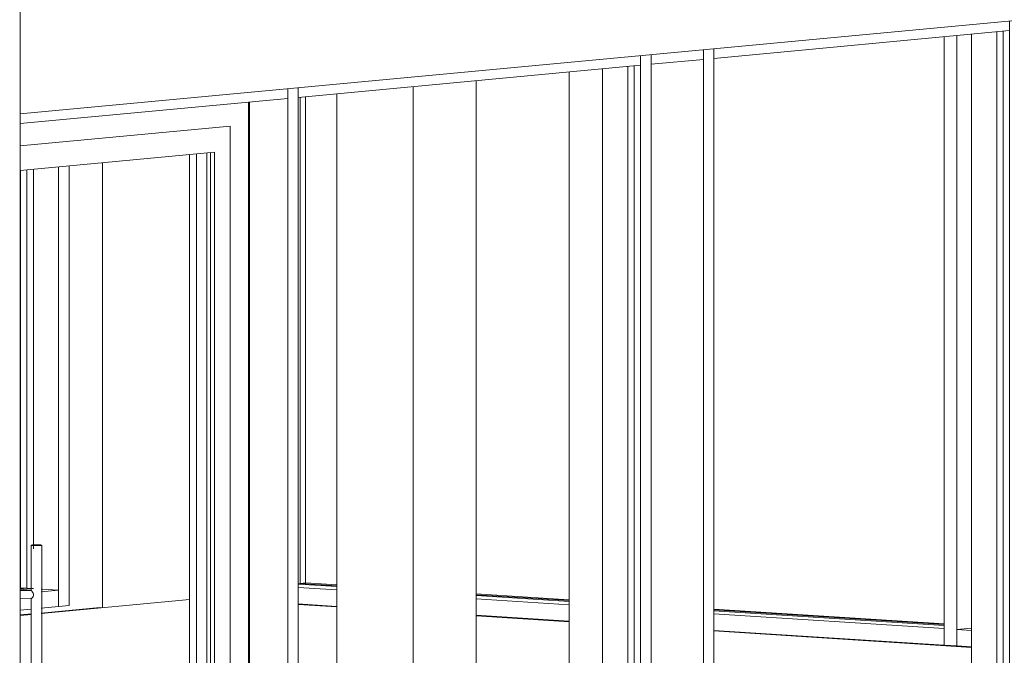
# Model space of a CAD drawing. Header units: millimetres. Extents: x -784 to 360321, y -10607 to 16514.
# Tile 53 of 95: x 267524 to 270511, y -726 to 1204. Entities that reach past the tile are written whole.
import ezdxf

# ---------------------------------------------------------------- set-up
doc = ezdxf.new("R2010")
doc.units = ezdxf.units.MM
for name, color, linetype, lineweight in [('A-AREA', 7, 'Continuous', 5), ('A-DOOR-GLAZ', 7, 'Continuous', 5), ('A-GLAZ-CURT', 7, 'Continuous', 5), ('A-GLAZ-CWMG', 7, 'Continuous', 5), ('S-COLS-SYMB', 7, 'Continuous', 18)]:
    doc.layers.add(name, color=color, linetype=linetype, lineweight=lineweight)
for name, color, linetype, lineweight, true_color in [('A-DOOR', 7, 'Continuous', 18, 0x7f7f7f), ('A-FLOR', 7, 'Continuous', 18, 0x7f7f7f), ('A-WALL', 7, 'Continuous', 18, 0x7f7f7f)]:
    doc.layers.add(name, color=color, linetype=linetype, lineweight=lineweight, true_color=true_color)

# ---------------------------------------------------------------- blocks, each defined once
blk = doc.blocks.new('ARC_DOOR_DOUBLE_CURTIN WALL - ARC_DOOR_DOUBLE_CURTIN WALL-1736114-_3D_ Kopia 1')
at = {"layer": 'A-DOOR', "color": 7, "lineweight": 5}
for p, q in [((41366.3, 953.5), (41366.3, -1918.9)), ((41311, 880.4), (40674.3, 820.6)), ((40674.3, 820.6), (41311, 880.4)), ((41311, 880.4), (41311, -1924.1)), ((41311, -1924.1), (41311, 880.4)), ((40252, 780.8), (39943.2, 751.8)), ((39943.2, 751.8), (40252, 780.8)), ((40674.3, 745.8), (41263.3, 801.2)), ((41263.3, -1779), (41263.3, 801.2)), ((39943.2, 677), (40252, 706.1)), ((40707.1, -392), (40707.1, -529.2)), ((40739.1, -1588.4), (40739.1, -392)), ((40707.1, -529.2), (40674.3, -529.4)), ((40707.1, -529.2), (40707.4, -529.7)), ((40674.3, -554.4), (40707.3, -554.2)), ((40707.4, -552.9), (40707.1, -553.9)), ((40707.1, -553.9), (40707.1, -1426.5)), ((40707.1, -1426.5), (40674.3, -1426.7)), ((40674.3, -1451.7), (40707.3, -1451.5)), ((40707.1, -1451.2), (40707.1, -1588.4)), ((40674.3, -1834.4), (41263.3, -1779)), ((41251.7, -1778.3), (41263.3, -1779)), ((39943.2, -1903.2), (40252, -1874.1)), ((41311, -1924.1), (40687.5, -1982.7)), ((41366.3, -1918.9), (41311, -1924.1)), ((40252, -2023.7), (39943.2, -2052.7))]:
    blk.add_line(p, q, dxfattribs=at)
at = {"layer": 'A-DOOR', "color": 250, "lineweight": 5, "true_color": 0x404040}
for q in [(39700, 796.8), (39795.6, -2062.2)]:
    blk.add_line((39700, -2056.1), q, dxfattribs=at)
at = {"layer": 'A-DOOR', "color": 250, "lineweight": 5, "true_color": 0x151515}
for p, q in [((41187.5, -1777.6), (41187.5, 794.1)), ((41209.3, -1775.6), (41209.3, 796.1)), ((40674.3, -1825.9), (41209.3, -1775.6)), ((41209.3, -1775.6), (41251.7, -1778.3)), ((39943.2, -1894.7), (40252, -1865.6))]:
    blk.add_line(p, q, dxfattribs=at)
at = {"layer": 'A-DOOR', "color": 7, "lineweight": 5}
for points in [[(40733.3, -391, 0), (40729.8, -390.9, 0), (40725.8, -390.8, 0), (40721.6, -390.8, 0), (40717.5, -390.8, 0), (40713.8, -391, 0), (40710.8, -391.2, 0), (40708.6, -391.5, 0), (40707.3, -391.8, 0), (40707.2, -392.1, 0), (40708.1, -392.4, 0), (40710.1, -392.7, 0), (40713, -393, 0)], [(40713, -393, 0), (40716.5, -393.1, 0), (40720.5, -393.2, 0), (40724.7, -393.2, 0), (40728.7, -393.2, 0), (40732.4, -393, 0), (40735.5, -392.8, 0), (40737.7, -392.5, 0), (40738.9, -392.2, 0), (40739, -391.9, 0), (40738.1, -391.6, 0), (40736.1, -391.3, 0), (40733.3, -391, 0)], [(40713, -537.2, 0), (40711.1, -534.1, 0), (40709.2, -531.6, 0), (40707.8, -529.8, 0), (40707.1, -529.2, 0)], [(40714.4, -542.6, 0), (40714, -539.8, 0), (40713, -537.2, 0)], [(40707.1, -554, 0), (40707.8, -554, 0), (40709.2, -552.8, 0), (40711.1, -550.6, 0), (40713, -547.8, 0)], [(40713, -547.8, 0), (40714, -545.3, 0), (40714.4, -542.6, 0)], [(40713, -1434.5, 0), (40711.1, -1431.4, 0), (40709.2, -1428.9, 0), (40707.8, -1427.1, 0), (40707.1, -1426.5, 0)], [(40707.4, -1450.2, 0), (40707.1, -1451.3, 0), (40707.8, -1451.3, 0), (40709.2, -1450.1, 0), (40711.1, -1447.9, 0), (40713, -1445.1, 0)], [(40714.4, -1439.9, 0), (40714, -1437.1, 0), (40713, -1434.5, 0)], [(40713, -1445.1, 0), (40714, -1442.6, 0), (40714.4, -1439.9, 0)], [(40713, -1589.3, 0), (40710.1, -1589.1, 0), (40708.1, -1588.8, 0), (40707.2, -1588.5, 0), (40707.3, -1588.2, 0), (40708.6, -1587.9, 0), (40710.8, -1587.6, 0), (40713.8, -1587.4, 0)], [(40739, -1588.3, 0), (40738.9, -1588.6, 0), (40737.7, -1588.9, 0), (40735.5, -1589.2, 0), (40732.4, -1589.4, 0), (40728.7, -1589.6, 0), (40724.7, -1589.6, 0), (40720.5, -1589.6, 0), (40716.5, -1589.5, 0), (40713, -1589.3, 0)]]:
    blk.add_polyline3d(points, dxfattribs=at)
at = {"layer": 'A-DOOR-GLAZ', "color": 250, "true_color": 0x151515}
for p, q in [((41240.1, 799), (41240.1, -1777.6)), ((41240.1, -1777.6), (40674.3, -1830.8)), ((41240.1, -1777.6), (41251.7, -1778.3)), ((40252, -1870.5), (39943.2, -1899.5))]:
    blk.add_line(p, q, dxfattribs=at)
at = {"layer": 'A-DOOR-GLAZ'}
for p, q in [((41251.7, 800.1), (41251.7, -1778.3)), ((41251.7, -1778.3), (40674.3, -1832.6)), ((40252, -1872.3), (39943.2, -1901.4))]:
    blk.add_line(p, q, dxfattribs=at)
blk = doc.blocks.new('Panel systemowy - Przeszklony-V228-_3D_ Kopia 1')
at = {"layer": 'A-GLAZ-CURT', "color": 250, "true_color": 0x404040}
for p, q in [((42517.2, 1061.8), (42517.2, -1466.6)), ((42517.2, -1548.4), (42517.2, -1823.4)), ((42222.9, -1851.1), (42150, -1857.9)), ((42330.9, -1840.9), (42258, -1847.8)), ((42439, -1830.7), (42366.1, -1837.6)), ((42517.2, -1823.4), (42474.2, -1827.4)), ((42517.2, -1823.4), (42536.5, -1824.6)), ((42070.4, -1865.4), (41517.7, -1917.4)), ((42114.8, -1861.2), (42105.6, -1862.1))]:
    blk.add_line(p, q, dxfattribs=at)
at = {"layer": 'A-GLAZ-CURT'}
for p, q in [((42536.5, -1480.5), (42536.5, 1063.6)), ((42536.5, -1824.6), (42536.5, -1562.3)), ((42258, -1850.8), (42330.9, -1844)), ((42366.1, -1840.6), (42439, -1833.8)), ((42474.2, -1830.5), (42536.5, -1824.6)), ((41517.7, -1920.4), (42070.4, -1868.5)), ((42105.6, -1865.1), (42114.8, -1864.3)), ((42150, -1861), (42222.9, -1854.1))]:
    blk.add_line(p, q, dxfattribs=at)
blk = doc.blocks.new('Panel systemowy - Przeszklony-V229-_3D_ Kopia 1')
at = {"layer": 'A-GLAZ-CURT', "color": 250, "true_color": 0x404040}
for p, q in [((43636.8, 1167), (43636.8, -1097.1)), ((43636.8, -1145.2), (43636.8, -1443.5)), ((43636.8, -1491.7), (43636.8, -1718.1)), ((43589.9, -1722.5), (42955.7, -1782.1)), ((43636.8, -1718.1), (43625.1, -1719.2)), ((43636.8, -1718.1), (43656.1, -1719.3)), ((42855.2, -1791.6), (42798.4, -1796.9))]:
    blk.add_line(p, q, dxfattribs=at)
at = {"layer": 'A-GLAZ-CURT'}
for p, q in [((43656.1, -1015.3), (43656.1, 1168.9)), ((43656.1, -1097.1), (43656.1, -1074.7)), ((43656.1, -1443.5), (43656.1, -1145.2)), ((43656.1, -1719.3), (43656.1, -1491.6)), ((42959.4, -1784.8), (43589.9, -1725.5)), ((43625.1, -1722.2), (43656.1, -1719.3)), ((42798.4, -1800), (42859, -1794.3))]:
    blk.add_line(p, q, dxfattribs=at)
blk = doc.blocks.new('Prostokątny szpros - 50 x 150mm-V236-_3D_ Kopia 1')
at = {"layer": 'A-GLAZ-CWMG'}
for p, q in [((41485.9, 994), (41485.9, -1976.4)), ((41517.7, -1973.4), (41517.7, 997)), ((41370.1, 953.9), (41370.1, -1919.1)), ((41517.7, -1973.4), (41485.9, -1976.4))]:
    blk.add_line(p, q, dxfattribs=at)
blk = doc.blocks.new('Prostokątny szpros - 50 x 150mm-V237-_3D_ Kopia 1')
at = {"layer": 'A-GLAZ-CWMG'}
for p, q in [((42746.9, 1112.6), (42746.9, -1631.9)), ((42778.7, -1654.8), (42778.7, 1115.6)), ((42746.9, -1713.7), (42746.9, -1857.8)), ((42763.2, -1856.3), (42746.9, -1857.8))]:
    blk.add_line(p, q, dxfattribs=at)
blk = doc.blocks.new('Prostokątny szpros - 50 x 150mm-V238-_3D_ Kopia 1')
at = {"layer": 'A-GLAZ-CWMG'}
for p, q in [((43675.7, 1200), (43675.7, -1013.4)), ((43707.5, -1029.9), (43707.5, 1203)), ((43704.1, -1767.8), (43694.9, -1768.6))]:
    blk.add_line(p, q, dxfattribs=at)
at = {"layer": 'A-GLAZ-CWMG', "color": 250, "true_color": 0x404040}
for p, q in [((43560, 1159.8), (43560, -1097.1)), ((43560, -1145.3), (43560, -1443.6)), ((43560, -1491.7), (43560, -1713.2))]:
    blk.add_line(p, q, dxfattribs=at)
blk = doc.blocks.new('Prostokątny szpros - 50 x 150mm-V239-_3D_ Kopia 1')
at = {"layer": 'A-GLAZ-CWMG'}
for p, q in [((42556.2, 1094.7), (42556.2, -1494.7)), ((42588, -1517.5), (42588, 1097.7)), ((42588, -1872.7), (42588, -1599.3))]:
    blk.add_line(p, q, dxfattribs=at)
at = {"layer": 'A-GLAZ-CWMG', "color": 250, "true_color": 0x404040}
blk.add_line((42440.4, 1054.5), (42440.4, -1411.3), dxfattribs=at)
blk = doc.blocks.new('Prostokątny szpros - 50 x 150mm-1706416-_3D_ Kopia 1')
at = {"layer": 'A-GLAZ-CWMG'}
for p, q in [((41485.9, 994), (41485.9, 964.8)), ((40674.3, 888.4), (41485.9, 964.8)), ((39943.2, 819.7), (39943.2, 848.9)), ((39943.2, 819.7), (40252, 848.7))]:
    blk.add_line(p, q, dxfattribs=at)
blk = doc.blocks.new('Prostokątny szpros - 50 x 150mm-1765293-_3D_ Kopia 1')
at = {"layer": 'A-GLAZ-CWMG'}
for p, q in [((38682.1, 701.1), (38682.1, 730.3)), ((38841.1, 745.3), (38841.1, 716)), ((38682.1, 701.1), (38841.1, 716))]:
    blk.add_line(p, q, dxfattribs=at)
blk = doc.blocks.new('Prostokątny szpros - 50 x 150mm-1766947-_3D_ Kopia 1')
at = {"layer": 'A-GLAZ-CWMG'}
for p, q in [((35864, 465.3), (35864, 436)), ((34967, 351.6), (35864, 436)), ((34967, 351.6), (34967, 380.9))]:
    blk.add_line(p, q, dxfattribs=at)
blk = doc.blocks.new('Prostokątny szpros - 50 x 150mm-1770000-_3D_ Kopia 1')
at = {"layer": 'A-GLAZ-CWMG'}
for p, q in [((39911.4, 845.9), (39911.4, 816.7)), ((38872.8, 719), (39911.4, 816.7)), ((38872.8, 719), (38872.8, 748.2))]:
    blk.add_line(p, q, dxfattribs=at)
blk = doc.blocks.new('Panel systemowy - Przeszklony-1834753-_3D_ Kopia 1')
at = {"layer": 'A-GLAZ-CURT', "color": 253, "lineweight": 9, "true_color": 0xa6a6a6}
for p, q in [((40694.5, 747.7), (40694.5, -522.2)), ((40694.5, -522.2), (40674.3, -524.1)), ((40694.5, -522.2), (40713.8, -523.5)), ((40252, -563.8), (40138.2, -574.5))]:
    blk.add_line(p, q, dxfattribs=at)
at = {"layer": 'A-GLAZ-CURT', "color": 252, "lineweight": 9, "true_color": 0x898989}
for p, q in [((40713.8, -403.2), (40713.8, 749.5)), ((40674.3, -527.2), (40713.8, -523.5)), ((40138.2, -577.6), (40252, -566.9))]:
    blk.add_line(p, q, dxfattribs=at)
blk = doc.blocks.new('Prostokątny szpros - 50 x 150mm-1736144-_3D_ Kopia 1')
at = {"layer": 'A-GLAZ-CWMG', "color": 252, "lineweight": 9, "true_color": 0x898989}
for p, q in [((40790.6, -578.2), (40790.6, 756.7)), ((40822.4, -575.2), (40822.4, 759.7)), ((40822.4, -575.2), (40790.6, -578.2))]:
    blk.add_line(p, q, dxfattribs=at)
at = {"layer": 'A-GLAZ-CWMG', "color": 253, "lineweight": 9, "true_color": 0xa6a6a6}
blk.add_line((40674.8, -521), (40674.8, 745.8), dxfattribs=at)
blk = doc.blocks.new('Prostokątny szpros - 50 x 150mm-1834749-_3D_ Kopia 1')
at = {"layer": 'A-GLAZ-CWMG', "color": 253, "lineweight": 9, "true_color": 0xa6a6a6}
for p, q in [((40674.8, -521), (40713.8, -523.5)), ((40138.2, -571.4), (40252, -560.7))]:
    blk.add_line(p, q, dxfattribs=at)
at = {"layer": 'A-GLAZ-CWMG', "color": 252, "lineweight": 9, "true_color": 0x898989}
for p, q in [((40737.4, -525), (40790.6, -528.4)), ((40737.4, -533.4), (40790.6, -528.4)), ((40790.6, -528.4), (40790.6, -578.2)), ((40138.2, -589.7), (40252, -579)), ((40138.2, -639.6), (40138.2, -589.7)), ((40674.3, -589.1), (40707.8, -586)), ((40737.3, -583.2), (40790.6, -578.2)), ((40138.2, -639.6), (40252, -628.9))]:
    blk.add_line(p, q, dxfattribs=at)
blk = doc.blocks.new('Panel systemowy - Przeszklony-1769685-_3D_ Kopia 1')
at = {"layer": 'A-GLAZ-CURT', "color": 8, "true_color": 0x6f6f6f}
for p, q in [((41523.8, -508.2), (41523.8, 968.3)), ((41517.7, -508.8), (41523.8, -508.2)), ((41635, -515.3), (41523.8, -508.2)), ((42339.8, -560.3), (42057.3, -542.3))]:
    blk.add_line(p, q, dxfattribs=at)
at = {"layer": 'A-GLAZ-CURT', "color": 250, "true_color": 0x404040}
for p, q in [((41517.7, -510.4), (41635, -517.8)), ((42057.3, -544.8), (42339.8, -562.8))]:
    blk.add_line(p, q, dxfattribs=at)
blk = doc.blocks.new('Panel systemowy - Przeszklony-1765351-_3D_ Kopia 1')
at = {"layer": 'A-GLAZ-CURT', "color": 8, "true_color": 0x6f6f6f}
blk.add_line((43477.5, -632.9), (42778.7, -588.3), dxfattribs=at)
at = {"layer": 'A-GLAZ-CURT', "color": 250, "true_color": 0x404040}
blk.add_line((42778.7, -590.8), (43477.5, -635.4), dxfattribs=at)
blk = doc.blocks.new('Prostokątny szpros - 50 x 150mm-1736294-_3D_ Kopia 1')
at = {"layer": 'A-GLAZ-CWMG', "color": 8, "true_color": 0x6f6f6f}
blk.add_line((41540, 969.8), (41540, -511.8), dxfattribs=at)
blk = doc.blocks.new('Prostokątny szpros - 50 x 150mm-1736290-_3D_ Kopia 1')
at = {"layer": 'A-GLAZ-CWMG', "color": 250, "true_color": 0x404040}
for p, q in [((43477.5, 1152.1), (43477.5, -695.2)), ((43516.1, 1155.7), (43516.1, -697.7)), ((43516.1, -697.7), (43477.5, -695.2))]:
    blk.add_line(p, q, dxfattribs=at)
blk = doc.blocks.new('Prostokątny szpros - 50 x 150mm-1769684-_3D_ Kopia 1')
at = {"layer": 'A-GLAZ-CWMG', "color": 8, "true_color": 0x6f6f6f}
for p, q in [((41517.7, -508.8), (41540, -506.7)), ((41540, -506.7), (41635, -512.8)), ((42057.3, -539.7), (42339.8, -557.7))]:
    blk.add_line(p, q, dxfattribs=at)
at = {"layer": 'A-GLAZ-CWMG', "color": 250, "true_color": 0x404040}
for p, q in [((41517.7, -520.4), (41635, -527.8)), ((42057.3, -554.8), (42339.8, -572.8)), ((41517.7, -570.2), (41635, -577.7)), ((42057.3, -604.6), (42339.8, -622.6))]:
    blk.add_line(p, q, dxfattribs=at)
blk = doc.blocks.new('Prostokątny szpros - 50 x 150mm-1765347-_3D_ Kopia 1')
at = {"layer": 'A-GLAZ-CWMG', "color": 8, "true_color": 0x6f6f6f}
blk.add_line((42778.7, -585.7), (43477.5, -630.3), dxfattribs=at)
at = {"layer": 'A-GLAZ-CWMG', "color": 250, "true_color": 0x404040}
for p, q in [((42778.7, -600.8), (43477.5, -645.4)), ((42778.7, -650.6), (43477.5, -695.2)), ((43477.5, -645.4), (43477.5, -695.2))]:
    blk.add_line(p, q, dxfattribs=at)
blk = doc.blocks.new('Prostokątny szpros - 50 x 150mm-V259-_3D_ Kopia 1')
at = {"layer": 'A-GLAZ-CWMG', "color": 250, "true_color": 0x404040}
for p, q in [((43516.1, -647.8), (43560, -643.7)), ((43516.1, -697.7), (43516.1, -647.8)), ((43516.1, -647.8), (43560, -650.6)), ((43707.5, -660), (44488.7, -709.9)), ((43516.1, -697.7), (43560, -700.5)), ((43707.5, -709.9), (44488.7, -759.7))]:
    blk.add_line(p, q, dxfattribs=at)
at = {"layer": 'A-GLAZ-CWMG', "color": 8, "true_color": 0x6f6f6f}
blk.add_line((43707.5, -645), (44488.7, -694.8), dxfattribs=at)

msp = doc.modelspace()

# ---------------------------------------------------------------- linework, layer by layer
at = {"layer": 'A-AREA', "color": 250, "true_color": 0x151515}
for p, q in [((267588.6, -599.1), (267774.4, -581.6)), ((267525.6, -605), (267559.1, -601.9))]:
    msp.add_line(p, q, dxfattribs=at)
at = {"layer": 'A-AREA', "color": 250, "true_color": 0x404040}
for p, q in [((268369, -571.9), (268486.3, -579.4)), ((268908.6, -606.3), (269191.1, -624.3)), ((269630, -652.3), (270411.3, -702.2))]:
    msp.add_line(p, q, dxfattribs=at)
at = {"layer": 'A-FLOR', "color": 250, "lineweight": 5, "true_color": 0x151515}
for p, q in [((268038.8, -556.8), (267588.6, -599.2)), ((267559.1, -602), (267525.6, -605.1))]:
    msp.add_line(p, q, dxfattribs=at)
at = {"layer": 'A-FLOR', "color": 250, "lineweight": 5, "true_color": 0x404040}
for p, q in [((268486.3, -579.4), (268369, -571.9)), ((269191.1, -624.3), (268908.6, -606.3)), ((270411.3, -702.2), (269630, -652.3))]:
    msp.add_line(p, q, dxfattribs=at)
at = {"layer": 'A-WALL', "color": 7, "lineweight": 5}
msp.add_line((267525.6, 917.7), (271629.7, 1303.7), dxfattribs=at)
at = {"layer": 'A-WALL', "color": 250, "lineweight": 5, "true_color": 0x151515}
msp.add_line((267774.8, 769.2), (267774.8, -581.7), dxfattribs=at)
at = {"layer": 'A-WALL', "color": 252, "lineweight": 9, "true_color": 0x898989}
for p, q in [((267767.1, -581.2), (267588.6, -598)), ((267559.1, -600.7), (267525.6, -603.9))]:
    msp.add_line(p, q, dxfattribs=at)
at = {"layer": 'A-WALL', "color": 250, "lineweight": 5, "true_color": 0x404040}
for p, q in [((268486.3, -578.4), (268369, -570.9)), ((269191.1, -623.3), (268908.6, -605.3)), ((270411.3, -701.2), (269630, -651.3))]:
    msp.add_line(p, q, dxfattribs=at)
at = {"layer": 'S-COLS-SYMB', "lineweight": 9}
msp.add_line((267525.6, 1485.7), (267525.6, -1923.2), dxfattribs=at)
at = {"layer": 'S-COLS-SYMB', "color": 250, "lineweight": 9, "true_color": 0x404040}
for p, q in [((268908.6, 1018.5), (268908.6, -1194.8)), ((269191.1, 1045.1), (269191.1, -1338.9)), ((268717.9, -1212.7), (268717.9, 1000.6)), ((268486.3, 978.8), (268486.3, -1197.9))]:
    msp.add_line(p, q, dxfattribs=at)

# ---------------------------------------------------------------- block references
at = {"layer": 'A-DOOR', "color": 7, "lineweight": 5}
msp.add_blockref('ARC_DOOR_DOUBLE_CURTIN WALL - ARC_DOOR_DOUBLE_CURTIN WALL-1736114-_3D_ Kopia 1', (226851.3, 0), dxfattribs=at)
at = {"layer": 'A-GLAZ-CURT', "color": 250, "true_color": 0x404040}
for name in ['Panel systemowy - Przeszklony-V229-_3D_ Kopia 1', 'Panel systemowy - Przeszklony-V228-_3D_ Kopia 1', 'Panel systemowy - Przeszklony-1765351-_3D_ Kopia 1']:
    msp.add_blockref(name, (226851.3, 0), dxfattribs=at)
at = {"layer": 'A-GLAZ-CURT', "color": 8, "true_color": 0x6f6f6f}
msp.add_blockref('Panel systemowy - Przeszklony-1769685-_3D_ Kopia 1', (226851.3, 0), dxfattribs=at)
at = {"layer": 'A-GLAZ-CURT', "color": 253, "lineweight": 9, "true_color": 0xa6a6a6}
msp.add_blockref('Panel systemowy - Przeszklony-1834753-_3D_ Kopia 1', (226851.3, 0), dxfattribs=at)
at = {"layer": 'A-GLAZ-CWMG'}
for name, p in [('Prostokątny szpros - 50 x 150mm-1766947-_3D_ Kopia 1', (234663.1, 734.7)), ('Prostokątny szpros - 50 x 150mm-1765293-_3D_ Kopia 1', (230757.2, 367.4)), ('Prostokątny szpros - 50 x 150mm-V237-_3D_ Kopia 1', (226851.3, 0)), ('Prostokątny szpros - 50 x 150mm-1770000-_3D_ Kopia 1', (229496.2, 248.8)), ('Prostokątny szpros - 50 x 150mm-1706416-_3D_ Kopia 1', (226851.3, 0)), ('Prostokątny szpros - 50 x 150mm-V236-_3D_ Kopia 1', (226851.3, 0))]:
    msp.add_blockref(name, p, dxfattribs=at)
at = {"layer": 'A-GLAZ-CWMG', "color": 250, "true_color": 0x404040}
for name in ['Prostokątny szpros - 50 x 150mm-V238-_3D_ Kopia 1', 'Prostokątny szpros - 50 x 150mm-1736290-_3D_ Kopia 1', 'Prostokątny szpros - 50 x 150mm-V239-_3D_ Kopia 1', 'Prostokątny szpros - 50 x 150mm-1769684-_3D_ Kopia 1', 'Prostokątny szpros - 50 x 150mm-1765347-_3D_ Kopia 1', 'Prostokątny szpros - 50 x 150mm-V259-_3D_ Kopia 1']:
    msp.add_blockref(name, (226851.3, 0), dxfattribs=at)
at = {"layer": 'A-GLAZ-CWMG', "color": 8, "true_color": 0x6f6f6f}
msp.add_blockref('Prostokątny szpros - 50 x 150mm-1736294-_3D_ Kopia 1', (226851.3, 0), dxfattribs=at)
at = {"layer": 'A-GLAZ-CWMG', "color": 252, "lineweight": 9, "true_color": 0x898989}
for name in ['Prostokątny szpros - 50 x 150mm-1736144-_3D_ Kopia 1', 'Prostokątny szpros - 50 x 150mm-1834749-_3D_ Kopia 1']:
    msp.add_blockref(name, (226851.3, 0), dxfattribs=at)

doc.saveas('drawing.dxf')
